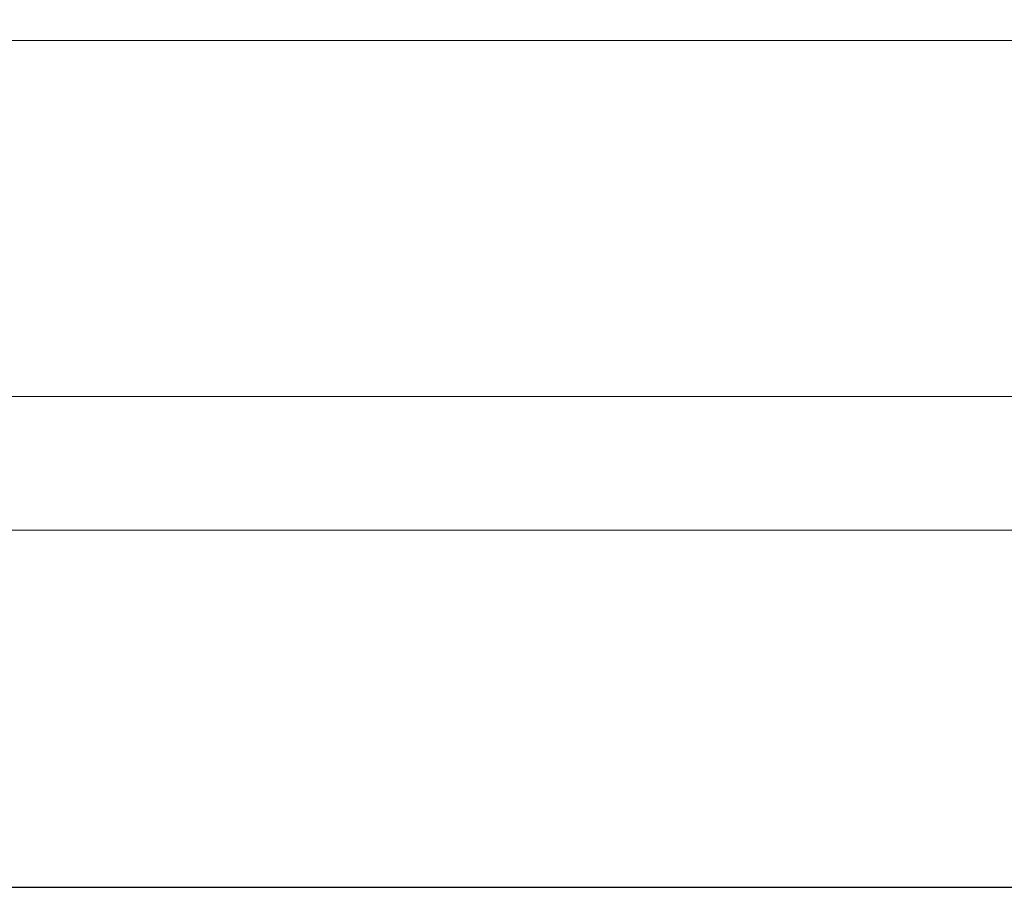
# Model space of a CAD drawing. Header units: inches. Extents: x 34737 to 291769, y 4926 to 74566.
# Tile 144 of 256: x 254589 to 254622, y 31083 to 31112. Entities that reach past the tile are written whole.
import ezdxf

# ---------------------------------------------------------------- set-up
doc = ezdxf.new("R2010")
doc.units = ezdxf.units.IN
doc.header["$LTSCALE"] = 300
doc.linetypes.add('ACAD_ISO02W100', pattern=[15, 12, -3])
doc.layers.add('!_A_03_ČIARKOVANÁ', color=41, linetype='ACAD_ISO02W100', lineweight=13)
doc.layers.add('_MB_szklo_0.15', color=142, linetype='Continuous', lineweight=15)

msp = doc.modelspace()

# ---------------------------------------------------------------- linework, layer by layer
at = {"layer": '!_A_03_ČIARKOVANÁ', "color": 7, "lineweight": -3}
msp.add_lwpolyline([(249296.379, 31082.775), (261523.629, 31082.775)], dxfattribs=at)
at = {"layer": '_MB_szklo_0.15'}
for points in [[(254594.379, 31111.305), (253905.879, 31111.305), (253905.879, 31114.305), (254594.379, 31114.305)], [(254594.379, 31111.305), (254639.379, 31111.305), (254639.379, 31114.305), (254594.379, 31114.305)], [(254594.379, 31094.805), (253905.879, 31094.805), (253905.879, 31099.305), (254594.379, 31099.305)], [(254594.379, 31094.805), (254639.379, 31094.805), (254639.379, 31099.305), (254594.379, 31099.305)]]:
    msp.add_lwpolyline(points, dxfattribs=at)

doc.saveas('drawing.dxf')
